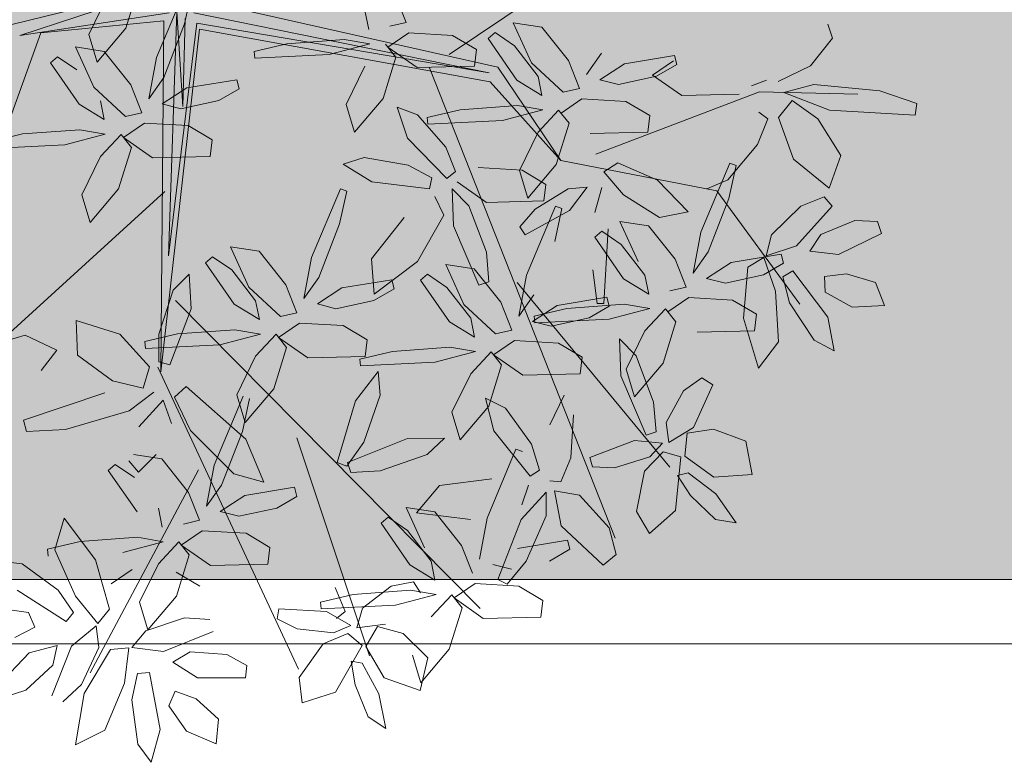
# Model space of a CAD drawing. Header units: millimetres. Extents: x -1567 to 968, y -503 to 481.
# Tile 61 of 145: x -492.3 to -490.77, y -143.87 to -142.72. Entities that reach past the tile are written whole.
import ezdxf

# ---------------------------------------------------------------- set-up
doc = ezdxf.new("R2010")
doc.units = ezdxf.units.MM
doc.layers.get('0').update_dxf_attribs({"lineweight": 0})
doc.layers.add('ARBOLES', color=2, linetype='Continuous')
doc.layers.add('cota', color=253, linetype='Continuous', lineweight=0)
doc.layers.add('Hatch Jardin', color=64, linetype='Continuous', lineweight=0, true_color=0x729900)

# ---------------------------------------------------------------- blocks, each defined once
blk = doc.blocks.new('ARR2')
at = {"layer": 'ARBOLES', "color": 88, "lineweight": 5, "true_color": 0x0d3805}
for p, q in [((2741.5502, 1214.183), (2742.0863, 1214.5442)), ((2742.3988, 1214.2512), (2742.4094, 1214.2196)), ((2742.4094, 1214.2196), (2742.3603, 1214.1579)), ((2741.8915, 1214.1861), (2741.8579, 1214.1387)), ((2741.9433, 1214.1627), (2742.0552, 1214.1811)), ((2742.0552, 1214.1811), (2742.0604, 1214.1609)), ((2741.8881, 1214.1269), (2741.9433, 1214.1627)), ((2742.0531, 1214.1691), (2742.0062, 1214.137)), ((2742.0604, 1214.1609), (2742.0151, 1214.1346)), ((2742.3603, 1214.1579), (2742.2877, 1214.1225)), ((2742.0151, 1214.1346), (2741.93, 1214.1162)), ((2742.0062, 1214.137), (2742.0717, 1214.0912)), ((2741.93, 1214.1162), (2741.8881, 1214.1269)), ((2742.2281, 1214.113), (2742.2618, 1214.1258)), ((2742.3676, 1214.116), (2742.3003, 1214.0979)), ((2742.5152, 1214.1017), (2742.3676, 1214.116)), ((2741.8793, 1213.96), (2742.2455, 1214.0994)), ((2742.0717, 1214.0912), (2742.2004, 1214.0943)), ((2742.2455, 1214.0994), (2742.4659, 1214.0946)), ((2742.3003, 1214.0979), (2742.4025, 1214.0584)), ((2742.5982, 1214.0733), (2742.5152, 1214.1017)), ((2741.848, 1214.0839), (2741.8011, 1214.0518)), ((2741.9463, 1214.0783), (2741.848, 1214.0839)), ((2741.9998, 1214.0464), (2741.9463, 1214.0783)), ((2742.319, 1214.0806), (2742.288, 1214.042)), ((2742.3766, 1214.0395), (2742.319, 1214.0806)), ((2742.5948, 1214.0471), (2742.5982, 1214.0733)), ((2741.9953, 1214.0092), (2741.9998, 1214.0464)), ((2742.2444, 1214.0542), (2742.2642, 1214.0389)), ((2742.4025, 1214.0584), (2742.5948, 1214.0471)), ((2742.2642, 1214.0389), (2742.2411, 1213.9814)), ((2742.288, 1214.042), (2742.3223, 1213.9488)), ((2742.428, 1213.957), (2742.3766, 1214.0395)), ((2741.8666, 1214.006), (2741.9953, 1214.0092)), ((2742.2411, 1213.9814), (2742.1749, 1213.9023)), ((2741.8003, 1213.9461), (2742.1503, 1213.8779)), ((2741.8967, 1213.9201), (2741.9283, 1213.9402)), ((2741.9283, 1213.9402), (2742.0173, 1213.9018)), ((2742.1146, 1213.7855), (2742.179, 1213.9399)), ((2742.179, 1213.9399), (2742.1934, 1213.9346)), ((2742.3223, 1213.9488), (2742.4021, 1213.884)), ((2742.4021, 1213.884), (2742.428, 1213.957)), ((2741.9409, 1213.8692), (2741.8967, 1213.9201)), ((2742.1934, 1213.9346), (2742.1774, 1213.861)), ((2742.0173, 1213.9018), (2742.0857, 1213.8304)), ((2742.1749, 1213.9023), (2742.1278, 1213.8821)), ((2741.7429, 1213.8367), (2741.817, 1213.8824)), ((2741.817, 1213.8824), (2741.86, 1213.8862)), ((2741.86, 1213.8862), (2741.8199, 1213.834)), ((2741.8766, 1213.8293), (2741.8925, 1213.8851)), ((2742.1503, 1213.8779), (2742.336, 1213.6237)), ((2742.0221, 1213.8184), (2741.9409, 1213.8692)), ((2742.1774, 1213.861), (2742.1308, 1213.7408)), ((2742.3906, 1213.8645), (2742.3383, 1213.8433)), ((2742.4089, 1213.8437), (2742.3906, 1213.8645)), ((2741.8199, 1213.834), (2741.7205, 1213.7795)), ((2741.8029, 1213.8382), (2741.7869, 1213.7646)), ((2741.7885, 1213.8435), (2741.8029, 1213.8382)), ((2742.0857, 1213.8304), (2742.0221, 1213.8184)), ((2742.3383, 1213.8433), (2742.2725, 1213.7791)), ((2742.3288, 1213.7546), (2742.4089, 1213.8437)), ((2741.9332, 1213.8093), (2741.9972, 1213.7995)), ((2741.9739, 1213.7192), (2741.9332, 1213.8093)), ((2742.4594, 1213.8111), (2742.3832, 1213.7802)), ((2742.5104, 1213.8088), (2742.4594, 1213.8111)), ((2742.5194, 1213.7825), (2742.5104, 1213.8088)), ((2741.8768, 1213.7739), (2741.8927, 1213.7873)), ((2741.8927, 1213.7873), (2741.9359, 1213.7577)), ((2741.9067, 1213.7925), (2741.8973, 1213.6255)), ((2741.9972, 1213.7995), (2742.0569, 1213.7245)), ((2742.0972, 1213.6935), (2742.1146, 1213.7855)), ((2742.4231, 1213.7351), (2742.5194, 1213.7825)), ((2741.9414, 1213.6808), (2741.8768, 1213.7739)), ((2742.2725, 1213.7791), (2742.261, 1213.7318)), ((2742.3832, 1213.7802), (2742.3584, 1213.7424)), ((2741.9359, 1213.7577), (2741.9892, 1213.6888)), ((2742.1308, 1213.7408), (2742.0972, 1213.6935)), ((2742.261, 1213.7318), (2742.3288, 1213.7546)), ((2742.3584, 1213.7424), (2742.4231, 1213.7351)), ((2742.0569, 1213.7245), (2742.0816, 1213.6619)), ((2742.1274, 1213.6816), (2742.1826, 1213.7175)), ((2742.1826, 1213.7175), (2742.2945, 1213.7358)), ((2742.2558, 1213.7282), (2742.2199, 1213.707)), ((2742.2997, 1213.7157), (2742.2544, 1213.6894)), ((2742.2816, 1213.653), (2742.2558, 1213.7282)), ((2742.2945, 1213.7358), (2742.2997, 1213.7157)), ((2742.2199, 1213.707), (2742.2103, 1213.5924)), ((2742.3208, 1213.6989), (2742.2982, 1213.6853)), ((2742.3986, 1213.5945), (2742.3208, 1213.6989)), ((2742.1693, 1213.671), (2742.1274, 1213.6816)), ((2742.2544, 1213.6894), (2742.1693, 1213.671)), ((2742.2982, 1213.6853), (2742.3127, 1213.6266)), ((2742.4407, 1213.6918), (2742.3913, 1213.6861)), ((2742.3913, 1213.6861), (2742.3926, 1213.6504)), ((2742.5059, 1213.6724), (2742.4407, 1213.6918)), ((2742.5257, 1213.6207), (2742.5059, 1213.6724)), ((2742.2881, 1213.5393), (2742.2816, 1213.653)), ((2742.3926, 1213.6504), (2742.4536, 1213.6169)), ((2742.4536, 1213.6169), (2742.5257, 1213.6207))]:
    blk.add_line(p, q, dxfattribs=at)
at = {"layer": 'ARBOLES', "color": 82, "lineweight": 5, "true_color": 0x49ca12}
for p, q in [((2740.3345, 1214.1933), (2740.9358, 1214.3402)), ((2740.9358, 1214.3402), (2740.5887, 1214.2261)), ((2740.8544, 1214.3345), (2740.8257, 1214.242)), ((2740.7432, 1214.2284), (2740.7852, 1214.3145)), ((2740.5887, 1214.2261), (2740.9234, 1214.2766)), ((2740.6354, 1214.2321), (2740.9114, 1214.2586)), ((2740.6354, 1214.2321), (2740.3772, 1213.5152)), ((2740.7618, 1214.1665), (2740.7432, 1214.2284)), ((2740.8257, 1214.242), (2740.7618, 1214.1665)), ((2740.7134, 1214.2002), (2740.7773, 1214.1904)), ((2740.754, 1214.1101), (2740.7134, 1214.2002)), ((2740.7773, 1214.1904), (2740.837, 1214.1154)), ((2740.6569, 1214.1648), (2740.6729, 1214.1782)), ((2740.7216, 1214.0717), (2740.6569, 1214.1648)), ((2740.6729, 1214.1782), (2740.716, 1214.1486)), ((2740.8773, 1214.0843), (2740.8947, 1214.1764)), ((2740.837, 1214.1154), (2740.8618, 1214.0528)), ((2740.9109, 1214.1317), (2740.8773, 1214.0843)), ((2740.8252, 1214.0443), (2740.754, 1214.1101)), ((2740.7777, 1214.0373), (2740.7216, 1214.0717)), ((2740.7693, 1214.0797), (2740.7777, 1214.0373)), ((2740.8618, 1214.0528), (2740.8252, 1214.0443)), ((2740.8675, 1214.0295), (2740.8205, 1213.9974)), ((2740.5209, 1213.988), (2740.5943, 1214.0052)), ((2740.5943, 1214.0052), (2740.7228, 1214.0148)), ((2740.78, 1214.0049), (2740.6894, 1213.981)), ((2740.7228, 1214.0148), (2740.78, 1214.0049)), ((2740.7693, 1213.9551), (2740.8152, 1214.0044)), ((2740.8152, 1214.0044), (2740.8386, 1213.9751)), ((2740.6894, 1213.981), (2740.5224, 1213.9728)), ((2740.8205, 1213.9974), (2740.886, 1213.9517)), ((2740.8386, 1213.9751), (2740.8098, 1213.8825)), ((2740.7273, 1213.869), (2740.7693, 1213.9551)), ((2740.8098, 1213.8825), (2740.746, 1213.807)), ((2740.746, 1213.807), (2740.7273, 1213.869)), ((2740.7145, 1213.5871), (2740.7177, 1213.5098)), ((2740.8127, 1213.5568), (2740.7145, 1213.5871)), ((2740.6007, 1213.5547), (2740.485, 1213.5199)), ((2740.6711, 1213.5211), (2740.6007, 1213.5547)), ((2740.6365, 1213.4749), (2740.6711, 1213.5211)), ((2740.7177, 1213.5098), (2740.7962, 1213.4524)), ((2740.7793, 1213.4252), (2740.5966, 1213.3638)), ((2740.5966, 1213.3638), (2740.6033, 1213.3383)), ((2740.6033, 1213.3383), (2740.6909, 1213.3429)), ((2740.6882, 1213.1446), (2740.667, 1213.0735)), ((2740.6506, 1213.0747), (2740.724, 1213.0919)), ((2740.652, 1213.0595), (2740.6506, 1213.0747)), ((2740.667, 1213.0735), (2740.7129, 1212.9693)), ((2740.5936, 1213.0419), (2740.5432, 1213.0483)), ((2740.6745, 1212.9832), (2740.5936, 1213.0419)), ((2740.5828, 1212.983), (2740.6923, 1212.9126)), ((2740.7087, 1212.9332), (2740.6745, 1212.9832)), ((2740.6081, 1212.9329), (2740.5392, 1212.9429)), ((2740.6218, 1212.8999), (2740.6081, 1212.9329)), ((2740.6923, 1212.9126), (2740.7087, 1212.9332)), ((2740.5775, 1212.8772), (2740.6218, 1212.8999)), ((2740.6723, 1212.8587), (2740.6091, 1212.8428)), ((2740.7043, 1212.8577), (2740.6605, 1212.7461)), ((2740.6623, 1212.8146), (2740.6723, 1212.8587)), ((2740.6091, 1212.8428), (2740.5356, 1212.7647)), ((2740.6018, 1212.7589), (2740.6623, 1212.8146)), ((2740.5532, 1212.7432), (2740.6018, 1212.7589))]:
    blk.add_line(p, q, dxfattribs=at)
at = {"layer": 'ARBOLES', "color": 74, "lineweight": 5, "true_color": 0x4bb521}
for p, q in [((2740.8947, 1214.1764), (2740.9592, 1214.3307)), ((2740.9735, 1214.3255), (2740.9575, 1214.2518)), ((2740.9402, 1214.2786), (2740.9538, 1214.0668)), ((2740.9575, 1214.2518), (2740.9109, 1214.1317)), ((2740.9538, 1214.0668), (2740.9593, 1214.2641)), ((2741.1134, 1214.1901), (2741.1868, 1214.2074)), ((2741.1868, 1214.2074), (2741.3153, 1214.217)), ((2741.1149, 1214.1749), (2741.1134, 1214.1901)), ((2741.2819, 1214.1832), (2741.1149, 1214.1749)), ((2740.9628, 1214.1084), (2741.0746, 1214.1267)), ((2741.0746, 1214.1267), (2741.0798, 1214.1065)), ((2740.9076, 1214.0725), (2740.9628, 1214.1084)), ((2741.0798, 1214.1065), (2741.0345, 1214.0803)), ((2740.9494, 1214.0618), (2740.9076, 1214.0725)), ((2741.0345, 1214.0803), (2740.9494, 1214.0618)), ((2740.9657, 1214.024), (2740.8675, 1214.0295)), ((2741.0192, 1213.9921), (2740.9657, 1214.024)), ((2741.0147, 1213.9548), (2741.0192, 1213.9921)), ((2740.886, 1213.9517), (2741.0147, 1213.9548)), ((2741.0609, 1213.7521), (2741.1248, 1213.7423)), ((2741.1016, 1213.662), (2741.0609, 1213.7521)), ((2741.1248, 1213.7423), (2741.1845, 1213.6673)), ((2741.0044, 1213.7167), (2741.0204, 1213.7301)), ((2741.0691, 1213.6236), (2741.0044, 1213.7167)), ((2741.0204, 1213.7301), (2741.0635, 1213.7005)), ((2741.0635, 1213.7005), (2741.1168, 1213.6316)), ((2740.9321, 1213.655), (2740.9682, 1213.6913)), ((2740.9682, 1213.6913), (2740.9723, 1213.6134)), ((2740.9002, 1213.5569), (2740.9321, 1213.655)), ((2741.1728, 1213.5962), (2741.1016, 1213.662)), ((2740.9374, 1213.632), (2741.6198, 1212.9417)), ((2741.1168, 1213.6316), (2741.1252, 1213.5892)), ((2740.9723, 1213.6134), (2740.9243, 1213.4881)), ((2741.1252, 1213.5892), (2741.0691, 1213.6236)), ((2740.9418, 1213.5571), (2741.0703, 1213.5667)), ((2741.0703, 1213.5667), (2741.1275, 1213.5568)), ((2740.8793, 1213.4831), (2740.8127, 1213.5568)), ((2740.8685, 1213.5399), (2740.9418, 1213.5571)), ((2740.8699, 1213.5247), (2740.8685, 1213.5399)), ((2740.9003, 1213.4949), (2740.9002, 1213.5569)), ((2741.1275, 1213.5568), (2741.037, 1213.5329)), ((2741.1168, 1213.507), (2741.1627, 1213.5563)), ((2741.037, 1213.5329), (2740.8699, 1213.5247)), ((2740.9243, 1213.4881), (2740.9003, 1213.4949)), ((2741.0748, 1213.4209), (2741.1168, 1213.507)), ((2740.865, 1213.4358), (2740.8793, 1213.4831)), ((2740.8976, 1213.4825), (2741.2131, 1212.8057)), ((2740.7962, 1213.4524), (2740.865, 1213.4358)), ((2740.9615, 1213.4397), (2740.9349, 1213.4152)), ((2741.095, 1213.3213), (2740.9615, 1213.4397)), ((2741.1573, 1213.4344), (2741.0935, 1213.3589)), ((2740.8332, 1213.3848), (2740.8888, 1213.4267)), ((2740.8555, 1213.3486), (2740.9097, 1213.4086)), ((2740.9097, 1213.4086), (2740.9282, 1213.3565)), ((2740.9349, 1213.4152), (2740.9708, 1213.3404)), ((2741.0243, 1213.2631), (2741.0888, 1213.4174)), ((2741.0935, 1213.3589), (2741.0748, 1213.4209)), ((2741.1031, 1213.4122), (2741.0871, 1213.3385)), ((2740.6909, 1213.3429), (2740.8332, 1213.3848)), ((2740.9708, 1213.3404), (2741.0681, 1213.2439)), ((2741.0871, 1213.3385), (2741.0405, 1213.2184)), ((2741.135, 1213.2246), (2741.095, 1213.3213)), ((2740.843, 1213.2869), (2740.9069, 1213.2771)), ((2740.8937, 1213.2867), (2740.8547, 1213.2477)), ((2740.9069, 1213.2771), (2740.9666, 1213.2021)), ((2740.9887, 1213.2525), (2740.7458, 1212.7974)), ((2740.7865, 1213.2514), (2740.8025, 1213.2649)), ((2740.8025, 1213.2649), (2740.8457, 1213.2353)), ((2740.8547, 1213.2477), (2740.833, 1213.273)), ((2741.007, 1213.171), (2741.0243, 1213.2631)), ((2740.8512, 1213.1584), (2740.7865, 1213.2514)), ((2741.0681, 1213.2439), (2741.135, 1213.2246)), ((2741.0405, 1213.2184), (2741.007, 1213.171)), ((2741.0924, 1213.1951), (2741.2042, 1213.2134)), ((2740.9666, 1213.2021), (2740.9914, 1213.1395)), ((2741.0372, 1213.1592), (2741.0924, 1213.1951)), ((2740.899, 1213.1664), (2740.9073, 1213.124)), ((2741.1642, 1213.167), (2741.0791, 1213.1485)), ((2740.7584, 1213.0511), (2740.6882, 1213.1446)), ((2741.0791, 1213.1485), (2741.0372, 1213.1592)), ((2740.9914, 1213.1395), (2740.9549, 1213.131)), ((2740.724, 1213.0919), (2740.8524, 1213.1015)), ((2740.8524, 1213.1015), (2740.9096, 1213.0916)), ((2740.9971, 1213.1162), (2740.9502, 1213.0841)), ((2741.0954, 1213.1107), (2740.9971, 1213.1162)), ((2740.9096, 1213.0916), (2740.8191, 1213.0677)), ((2740.899, 1213.0418), (2740.9448, 1213.0911)), ((2740.9448, 1213.0911), (2740.9682, 1213.0618)), ((2740.9502, 1213.0841), (2741.0156, 1213.0384)), ((2740.9682, 1213.0618), (2740.9394, 1212.9692)), ((2740.7896, 1212.9404), (2740.7584, 1213.0511)), ((2740.857, 1212.9557), (2740.899, 1213.0418)), ((2741.0156, 1213.0384), (2741.1443, 1213.0415)), ((2740.8403, 1213.0291), (2740.7934, 1212.997)), ((2740.992, 1212.9916), (2740.9385, 1213.0235)), ((2740.7129, 1212.9693), (2740.7635, 1212.9079)), ((2740.9394, 1212.9692), (2740.8756, 1212.8937)), ((2740.8756, 1212.8937), (2740.857, 1212.9557)), ((2740.7635, 1212.9079), (2740.7896, 1212.9404)), ((2740.7598, 1212.9027), (2740.7043, 1212.8577)), ((2740.7656, 1212.8544), (2740.7598, 1212.9027)), ((2740.9578, 1212.9208), (2740.8705, 1212.8919)), ((2741.014, 1212.917), (2740.9578, 1212.9208)), ((2740.8705, 1212.8919), (2740.8394, 1212.8545)), ((2740.9103, 1212.8452), (2741.0214, 1212.8902)), ((2740.7265, 1212.7712), (2740.7656, 1212.8544)), ((2740.7916, 1212.8502), (2740.7328, 1212.7514)), ((2740.8331, 1212.8536), (2740.7916, 1212.8502)), ((2740.8233, 1212.7747), (2740.8331, 1212.8536)), ((2740.8394, 1212.8545), (2740.9103, 1212.8452)), ((2740.9705, 1212.8444), (2740.9316, 1212.8213)), ((2741.0525, 1212.8388), (2740.9705, 1212.8444)), ((2740.9316, 1212.8213), (2740.9865, 1212.7864)), ((2740.8525, 1212.7964), (2740.8398, 1212.7372)), ((2740.8788, 1212.7987), (2740.8525, 1212.7964)), ((2740.9029, 1212.6708), (2740.8788, 1212.7987)), ((2740.685, 1212.733), (2740.7265, 1212.7712)), ((2740.7793, 1212.6696), (2740.8233, 1212.7747)), ((2740.9865, 1212.7864), (2741.0939, 1212.7868)), ((2740.7328, 1212.7514), (2740.7132, 1212.6361)), ((2740.9364, 1212.7563), (2740.922, 1212.7236)), ((2740.9834, 1212.7398), (2740.9364, 1212.7563)), ((2740.8398, 1212.7372), (2740.8528, 1212.6381)), ((2740.922, 1212.7236), (2740.9621, 1212.6668)), ((2741.0335, 1212.6938), (2740.9834, 1212.7398)), ((2740.7132, 1212.6361), (2740.7793, 1212.6696)), ((2740.8828, 1212.5972), (2740.9029, 1212.6708)), ((2740.9621, 1212.6668), (2741.0286, 1212.6386)), ((2740.8528, 1212.6381), (2740.8828, 1212.5972))]:
    blk.add_line(p, q, dxfattribs=at)
at = {"layer": 'ARBOLES', "color": 86, "lineweight": 5, "true_color": 0x1a760a}
for p, q in [((2741.4295, 1214.3176), (2741.4543, 1214.255)), ((2741.3618, 1214.2818), (2741.3702, 1214.2395)), ((2741.4543, 1214.255), (2741.4177, 1214.2465)), ((2741.6939, 1214.2545), (2741.7579, 1214.2447)), ((2741.7346, 1214.1645), (2741.6939, 1214.2545)), ((2741.4599, 1214.2317), (2741.413, 1214.1996)), ((2741.5582, 1214.2261), (2741.4599, 1214.2317)), ((2741.6117, 1214.1942), (2741.5582, 1214.2261)), ((2741.6375, 1214.2191), (2741.6534, 1214.2325)), ((2741.6534, 1214.2325), (2741.6966, 1214.2029)), ((2741.7579, 1214.2447), (2741.8176, 1214.1698)), ((2741.3725, 1214.2071), (2741.2819, 1214.1832)), ((2741.3153, 1214.217), (2741.3725, 1214.2071)), ((2741.4077, 1214.2066), (2741.4311, 1214.1773)), ((2741.7021, 1214.126), (2741.6375, 1214.2191)), ((2741.6966, 1214.2029), (2741.7499, 1214.134)), ((2741.413, 1214.1996), (2741.4785, 1214.1539)), ((2741.6072, 1214.157), (2741.6117, 1214.1942)), ((2741.3198, 1214.0712), (2741.3618, 1214.1573)), ((2741.4311, 1214.1773), (2741.4023, 1214.0847)), ((2741.4785, 1214.1539), (2741.6072, 1214.157)), ((2741.8058, 1214.0986), (2741.7346, 1214.1645)), ((2741.8176, 1214.1698), (2741.8423, 1214.1071)), ((2741.5062, 1214.1534), (2741.9224, 1213.0996)), ((2741.6594, 1214.1552), (2741.8003, 1213.9461)), ((2741.6422, 1214.1223), (2741.8003, 1213.9461)), ((2741.7583, 1214.0916), (2741.7021, 1214.126)), ((2741.7499, 1214.134), (2741.7583, 1214.0916)), ((2741.8423, 1214.1071), (2741.8058, 1214.0986)), ((2741.3385, 1214.0092), (2741.3198, 1214.0712)), ((2741.4023, 1214.0847), (2741.3385, 1214.0092)), ((2741.5749, 1214.0596), (2741.7034, 1214.0691)), ((2741.7034, 1214.0691), (2741.7606, 1214.0592)), ((2741.4336, 1214.0656), (2741.4573, 1213.9959)), ((2741.4793, 1214.0484), (2741.4336, 1214.0656)), ((2741.5429, 1213.9756), (2741.4793, 1214.0484)), ((2741.5015, 1214.0423), (2741.5749, 1214.0596)), ((2741.7606, 1214.0592), (2741.67, 1214.0353)), ((2741.7499, 1214.0095), (2741.7958, 1214.0588)), ((2741.7958, 1214.0588), (2741.8191, 1214.0294)), ((2741.503, 1214.0271), (2741.5015, 1214.0423)), ((2741.67, 1214.0353), (2741.503, 1214.0271)), ((2741.8191, 1214.0294), (2741.7904, 1213.9369)), ((2741.7079, 1213.9233), (2741.7499, 1214.0095)), ((2741.4573, 1213.9959), (2741.5452, 1213.9058)), ((2741.5648, 1213.9214), (2741.5429, 1213.9756)), ((2741.3603, 1213.9527), (2741.3126, 1213.9375)), ((2741.3126, 1213.9375), (2741.3773, 1213.8979)), ((2741.4588, 1213.9356), (2741.3603, 1213.9527)), ((2741.7904, 1213.9369), (2741.7265, 1213.8614)), ((2741.5118, 1213.9069), (2741.4588, 1213.9356)), ((2741.5452, 1213.9058), (2741.5648, 1213.9214)), ((2741.7138, 1213.9242), (2741.6155, 1213.9298)), ((2741.7265, 1213.8614), (2741.7079, 1213.9233)), ((2741.7673, 1213.8923), (2741.7138, 1213.9242)), ((2741.3773, 1213.8979), (2741.5065, 1213.8825)), ((2741.5065, 1213.8825), (2741.5118, 1213.9069)), ((2741.5686, 1213.8977), (2741.634, 1213.8519)), ((2741.7628, 1213.8551), (2741.7673, 1213.8923)), ((2741.2422, 1213.7283), (2741.3067, 1213.8826)), ((2741.321, 1213.8774), (2741.305, 1213.8037)), ((2741.3067, 1213.8826), (2741.321, 1213.8774)), ((2741.557, 1213.8823), (2741.56, 1213.7993)), ((2741.5947, 1213.8441), (2741.557, 1213.8823)), ((2741.5181, 1213.8651), (2741.5386, 1213.8235)), ((2741.634, 1213.8519), (2741.7628, 1213.8551)), ((2741.6338, 1213.7401), (2741.5947, 1213.8441)), ((2741.7089, 1213.7968), (2741.7429, 1213.8367)), ((2741.7241, 1213.6891), (2741.7885, 1213.8435)), ((2741.305, 1213.8037), (2741.2584, 1213.6836)), ((2741.3763, 1213.7255), (2741.4497, 1213.818)), ((2741.5386, 1213.8235), (2741.4794, 1213.7197)), ((2741.56, 1213.7993), (2741.6169, 1213.6665)), ((2741.7205, 1213.7795), (2741.7089, 1213.7968)), ((2741.6393, 1213.674), (2741.6338, 1213.7401)), ((2741.2248, 1213.6363), (2741.2422, 1213.7283)), ((2741.3824, 1213.6459), (2741.3763, 1213.7255)), ((2741.4794, 1213.7197), (2741.3824, 1213.6459)), ((2741.5427, 1213.713), (2741.6067, 1213.7031)), ((2741.5834, 1213.6229), (2741.5427, 1213.713)), ((2741.6067, 1213.7031), (2741.6664, 1213.6282)), ((2741.882, 1213.6257), (2741.8726, 1213.7005)), ((2741.2584, 1213.6836), (2741.2248, 1213.6363)), ((2741.3103, 1213.6603), (2741.4221, 1213.6786)), ((2741.4221, 1213.6786), (2741.4273, 1213.6584)), ((2741.4862, 1213.6775), (2741.5022, 1213.6909)), ((2741.5509, 1213.5844), (2741.4862, 1213.6775)), ((2741.5022, 1213.6909), (2741.5454, 1213.6613)), ((2741.6169, 1213.6665), (2741.6393, 1213.674)), ((2741.7026, 1213.6723), (2742.0451, 1213.2589)), ((2741.7067, 1213.5971), (2741.7241, 1213.6891)), ((2741.9976, 1213.6464), (2741.9414, 1213.6808)), ((2741.9892, 1213.6888), (2741.9976, 1213.6464)), ((2741.1845, 1213.6673), (2741.2093, 1213.6047)), ((2741.2551, 1213.6244), (2741.3103, 1213.6603)), ((2741.4273, 1213.6584), (2741.382, 1213.6322)), ((2741.5454, 1213.6613), (2741.5987, 1213.5924)), ((2742.0816, 1213.6619), (2742.0451, 1213.6534)), ((2741.382, 1213.6322), (2741.2969, 1213.6137)), ((2741.6664, 1213.6282), (2741.6911, 1213.5655)), ((2741.7402, 1213.6445), (2741.7067, 1213.5971)), ((2741.7921, 1213.6211), (2741.904, 1213.6395)), ((2741.904, 1213.6395), (2741.9092, 1213.6193)), ((2742.0873, 1213.6387), (2742.0404, 1213.6066)), ((2742.1856, 1213.6331), (2742.0873, 1213.6387)), ((2742.2391, 1213.6012), (2742.1856, 1213.6331)), ((2741.2969, 1213.6137), (2741.2551, 1213.6244)), ((2741.6546, 1213.5571), (2741.5834, 1213.6229)), ((2741.7369, 1213.5853), (2741.7921, 1213.6211)), ((2741.7408, 1213.5971), (2741.8142, 1213.6143)), ((2741.8142, 1213.6143), (2741.9427, 1213.6239)), ((2741.9092, 1213.6193), (2741.8639, 1213.593)), ((2741.8973, 1213.6255), (2741.882, 1213.6257)), ((2741.9999, 1213.614), (2741.9093, 1213.5901)), ((2741.9427, 1213.6239), (2741.9999, 1213.614)), ((2741.9892, 1213.5642), (2742.0351, 1213.6136)), ((2742.0351, 1213.6136), (2742.0584, 1213.5842)), ((2742.3127, 1213.6266), (2742.3679, 1213.5432)), ((2741.2093, 1213.6047), (2741.1728, 1213.5962)), ((2741.607, 1213.55), (2741.5509, 1213.5844)), ((2741.5987, 1213.5924), (2741.607, 1213.55)), ((2741.7788, 1213.5746), (2741.7369, 1213.5853)), ((2741.7423, 1213.5819), (2741.7408, 1213.5971)), ((2741.9093, 1213.5901), (2741.7423, 1213.5819)), ((2741.8639, 1213.593), (2741.7788, 1213.5746)), ((2742.0584, 1213.5842), (2742.0297, 1213.4917)), ((2742.2103, 1213.5924), (2742.2433, 1213.4802)), ((2742.2346, 1213.5639), (2742.2391, 1213.6012)), ((2742.4128, 1213.5195), (2742.3986, 1213.5945)), ((2741.215, 1213.5814), (2741.168, 1213.5493)), ((2741.3132, 1213.5759), (2741.215, 1213.5814)), ((2741.3667, 1213.544), (2741.3132, 1213.5759)), ((2741.6911, 1213.5655), (2741.6546, 1213.5571)), ((2741.9472, 1213.4781), (2741.9892, 1213.5642)), ((2742.1058, 1213.5608), (2742.2346, 1213.5639)), ((2741.1627, 1213.5563), (2741.1861, 1213.527)), ((2741.168, 1213.5493), (2741.2335, 1213.5036)), ((2741.3622, 1213.5067), (2741.3667, 1213.544)), ((2741.6968, 1213.5423), (2741.6499, 1213.5102)), ((2741.7951, 1213.5367), (2741.6968, 1213.5423)), ((2741.9318, 1213.5462), (2741.9348, 1213.4632)), ((2741.9696, 1213.508), (2741.9318, 1213.5462)), ((2742.2433, 1213.4802), (2742.2881, 1213.5393)), ((2742.3679, 1213.5432), (2742.4128, 1213.5195)), ((2741.1861, 1213.527), (2741.1573, 1213.4344)), ((2741.3503, 1213.5007), (2741.4237, 1213.518)), ((2741.4237, 1213.518), (2741.5522, 1213.5276)), ((2741.6094, 1213.5176), (2741.5188, 1213.4937)), ((2741.5522, 1213.5276), (2741.6094, 1213.5176)), ((2741.5987, 1213.4679), (2741.6446, 1213.5172)), ((2741.6446, 1213.5172), (2741.6679, 1213.4879)), ((2741.8486, 1213.5048), (2741.7951, 1213.5367)), ((2741.2335, 1213.5036), (2741.3622, 1213.5067)), ((2741.3517, 1213.4855), (2741.3503, 1213.5007)), ((2741.6499, 1213.5102), (2741.7153, 1213.4644)), ((2741.844, 1213.4676), (2741.8486, 1213.5048)), ((2742.0086, 1213.404), (2741.9696, 1213.508)), ((2741.3916, 1213.4732), (2741.3406, 1213.4076)), ((2741.5188, 1213.4937), (2741.3517, 1213.4855)), ((2741.396, 1213.4197), (2741.3916, 1213.4732)), ((2741.6679, 1213.4879), (2741.6391, 1213.3953)), ((2741.9658, 1213.4162), (2741.9472, 1213.4781)), ((2742.0297, 1213.4917), (2741.9658, 1213.4162)), ((2741.5567, 1213.3817), (2741.5987, 1213.4679)), ((2741.7153, 1213.4644), (2741.844, 1213.4676)), ((2741.9348, 1213.4632), (2741.9917, 1213.3304)), ((2742.1166, 1213.4588), (2742.0752, 1213.4296)), ((2742.1413, 1213.4433), (2742.1166, 1213.4588)), ((2742.0752, 1213.4296), (2742.0366, 1213.3588)), ((2742.0982, 1213.3471), (2742.1413, 1213.4433)), ((2741.3406, 1213.4076), (2741.2992, 1213.2692)), ((2741.3593, 1213.3148), (2741.396, 1213.4197)), ((2741.632, 1213.4135), (2741.6504, 1213.3399)), ((2741.6767, 1213.3909), (2741.632, 1213.4135)), ((2741.8081, 1213.4202), (2741.7762, 1213.3538)), ((2741.6391, 1213.3953), (2741.5753, 1213.3198)), ((2741.735, 1213.3098), (2741.6767, 1213.3909)), ((2742.0141, 1213.3379), (2742.0086, 1213.404)), ((2741.5753, 1213.3198), (2741.5567, 1213.3817)), ((2741.823, 1213.2793), (2741.8287, 1213.3759)), ((2742.0366, 1213.3588), (2742.0428, 1213.3136)), ((2742.0428, 1213.3136), (2742.0982, 1213.3471)), ((2742.1426, 1213.3436), (2742.0835, 1213.3346)), ((2742.2155, 1213.3166), (2742.1426, 1213.3436)), ((2741.2088, 1213.3241), (2741.3717, 1212.8358)), ((2741.4573, 1213.3225), (2741.3229, 1213.2693)), ((2741.5403, 1213.3232), (2741.4573, 1213.3225)), ((2741.501, 1213.2866), (2741.5403, 1213.3232)), ((2741.6504, 1213.3399), (2741.7318, 1213.2384)), ((2741.9658, 1213.3187), (2741.8656, 1213.2806)), ((2742.0284, 1213.3123), (2741.9658, 1213.3187)), ((2741.9917, 1213.3304), (2742.0141, 1213.3379)), ((2742.0835, 1213.3346), (2742.0784, 1213.2833)), ((2741.3211, 1213.2606), (2741.3593, 1213.3148)), ((2741.6357, 1213.1444), (2741.7001, 1213.2988)), ((2741.7001, 1213.2988), (2741.7145, 1213.2935)), ((2741.7527, 1213.2522), (2741.735, 1213.3098)), ((2741.9997, 1213.2816), (2742.0284, 1213.3123)), ((2742.2292, 1213.2425), (2742.2155, 1213.3166)), ((2741.396, 1213.2504), (2741.501, 1213.2866)), ((2741.8006, 1213.2254), (2741.823, 1213.2793)), ((2741.8656, 1213.2806), (2741.8714, 1213.2591)), ((2741.9212, 1213.2569), (2741.9997, 1213.2816)), ((2742.0296, 1213.2933), (2741.9882, 1213.2496)), ((2742.0698, 1213.282), (2742.0296, 1213.2933)), ((2742.0575, 1213.1617), (2742.0698, 1213.282)), ((2742.0784, 1213.2833), (2742.1438, 1213.2359)), ((2741.2992, 1213.2692), (2741.3211, 1213.2606)), ((2741.3229, 1213.2693), (2741.3298, 1213.2467)), ((2741.8714, 1213.2591), (2741.9212, 1213.2569)), ((2741.3298, 1213.2467), (2741.396, 1213.2504)), ((2741.5289, 1213.2177), (2741.6461, 1213.2322)), ((2741.7318, 1213.2384), (2741.7527, 1213.2522)), ((2741.9882, 1213.2496), (2741.9701, 1213.1593)), ((2742.0617, 1213.2399), (2742.0856, 1213.246)), ((2742.0909, 1213.1949), (2742.0617, 1213.2399)), ((2742.0856, 1213.246), (2742.148, 1213.1986)), ((2742.1438, 1213.2359), (2742.2292, 1213.2425)), ((2741.2042, 1213.2134), (2741.2095, 1213.1932)), ((2741.4775, 1213.1566), (2741.5289, 1213.2177)), ((2741.7279, 1213.2179), (2741.7133, 1213.1739)), ((2741.7757, 1213.2279), (2741.8006, 1213.2254)), ((2741.2095, 1213.1932), (2741.1642, 1213.167)), ((2741.7677, 1213.2029), (2741.7117, 1213.1416)), ((2741.7678, 1213.1492), (2741.7677, 1213.2029)), ((2741.7868, 1213.2057), (2741.8014, 1213.1273)), ((2741.8427, 1213.1958), (2741.7868, 1213.2057)), ((2741.9089, 1213.1229), (2741.8427, 1213.1958)), ((2742.1469, 1213.141), (2742.0909, 1213.1949)), ((2742.148, 1213.1986), (2742.1936, 1213.1338)), ((2741.4543, 1213.1682), (2741.5183, 1213.1584)), ((2741.495, 1213.0781), (2741.4543, 1213.1682)), ((2741.3979, 1213.1328), (2741.4138, 1213.1462)), ((2741.4138, 1213.1462), (2741.457, 1213.1166)), ((2741.5984, 1213.1413), (2741.4775, 1213.1566)), ((2741.5183, 1213.1584), (2741.578, 1213.0834)), ((2741.6183, 1213.0524), (2741.6357, 1213.1444)), ((2741.7228, 1213.0476), (2741.7678, 1213.1492)), ((2741.9701, 1213.1593), (2741.9995, 1213.1096)), ((2741.9995, 1213.1096), (2742.0575, 1213.1617)), ((2741.4625, 1213.0397), (2741.3979, 1213.1328)), ((2741.7117, 1213.1416), (2741.6592, 1213.007)), ((2741.8014, 1213.1273), (2741.8954, 1213.0393)), ((2741.9247, 1213.0627), (2741.9089, 1213.1229)), ((2742.1936, 1213.1338), (2742.1469, 1213.141)), ((2741.1488, 1213.0788), (2741.0954, 1213.1107)), ((2741.457, 1213.1166), (2741.5103, 1213.0477)), ((2741.1443, 1213.0415), (2741.1488, 1213.0788)), ((2741.578, 1213.0834), (2741.6027, 1213.0208)), ((2741.7037, 1213.0764), (2741.8156, 1213.0947)), ((2741.8156, 1213.0947), (2741.8208, 1213.0745)), ((2741.8208, 1213.0745), (2741.7755, 1213.0483)), ((2741.8954, 1213.0393), (2741.9247, 1213.0627)), ((2741.5187, 1213.0053), (2741.4625, 1213.0397)), ((2741.5103, 1213.0477), (2741.5187, 1213.0053)), ((2741.6904, 1213.0298), (2741.6486, 1213.0405)), ((2741.6804, 1212.9966), (2741.7228, 1213.0476)), ((2741.3172, 1212.935), (2741.2954, 1212.9893)), ((2741.4206, 1212.9917), (2741.3566, 1212.9426)), ((2741.4703, 1213.0015), (2741.4206, 1212.9917)), ((2741.4866, 1212.9773), (2741.4703, 1213.0015)), ((2741.6084, 1212.9976), (2741.5615, 1212.9655)), ((2741.7067, 1212.992), (2741.6084, 1212.9976)), ((2741.6592, 1213.007), (2741.6804, 1212.9966)), ((2741.7602, 1212.9601), (2741.7067, 1212.992)), ((2741.2619, 1212.956), (2741.3353, 1212.9732)), ((2741.3353, 1212.9732), (2741.4638, 1212.9828)), ((2741.521, 1212.9729), (2741.4304, 1212.949)), ((2741.4638, 1212.9828), (2741.521, 1212.9729)), ((2741.5103, 1212.9231), (2741.5562, 1212.9724)), ((2741.5562, 1212.9724), (2741.5795, 1212.9431)), ((2741.5615, 1212.9655), (2741.627, 1212.9197)), ((2741.2634, 1212.9408), (2741.2619, 1212.956)), ((2741.4304, 1212.949), (2741.2634, 1212.9408)), ((2741.7557, 1212.9228), (2741.7602, 1212.9601)), ((2741.1686, 1212.9408), (2741.1651, 1212.9188)), ((2741.2755, 1212.9348), (2741.1686, 1212.9408)), ((2741.3302, 1212.9035), (2741.2755, 1212.9348)), ((2741.2977, 1212.9194), (2741.3172, 1212.935)), ((2741.3566, 1212.9426), (2741.3439, 1212.8989)), ((2741.5795, 1212.9431), (2741.5508, 1212.8505)), ((2741.627, 1212.9197), (2741.7557, 1212.9228)), ((2741.1651, 1212.9188), (2741.2097, 1212.8965)), ((2741.2914, 1212.8872), (2741.3302, 1212.9035)), ((2741.3439, 1212.8989), (2741.4081, 1212.9069)), ((2741.3896, 1212.9015), (2741.3641, 1212.8567)), ((2741.4472, 1212.8857), (2741.3896, 1212.9015)), ((2741.2097, 1212.8965), (2741.2914, 1212.8872)), ((2741.3235, 1212.8857), (2741.2679, 1212.8626)), ((2741.3556, 1212.859), (2741.3235, 1212.8857)), ((2741.5028, 1212.8314), (2741.4472, 1212.8857)), ((2741.2679, 1212.8626), (2741.2147, 1212.7875)), ((2741.2955, 1212.7542), (2741.3556, 1212.859)), ((2741.3641, 1212.8567), (2741.4045, 1212.7868)), ((2741.0974, 1212.8143), (2741.0525, 1212.8388)), ((2741.4869, 1212.7751), (2741.4683, 1212.837)), ((2741.5508, 1212.8505), (2741.4869, 1212.7751)), ((2741.0939, 1212.7868), (2741.0974, 1212.8143)), ((2741.3311, 1212.8239), (2741.3554, 1212.8197)), ((2741.3395, 1212.7709), (2741.3311, 1212.8239)), ((2741.3554, 1212.8197), (2741.3931, 1212.751)), ((2741.4852, 1212.7581), (2741.5028, 1212.8314)), ((2741.2147, 1212.7875), (2741.2213, 1212.7302)), ((2741.3688, 1212.6988), (2741.3395, 1212.7709)), ((2741.4045, 1212.7868), (2741.4852, 1212.7581)), ((2741.2213, 1212.7302), (2741.2955, 1212.7542)), ((2741.3931, 1212.751), (2741.4085, 1212.6733)), ((2741.0286, 1212.6386), (2741.0335, 1212.6938)), ((2741.4085, 1212.6733), (2741.3688, 1212.6988))]:
    blk.add_line(p, q, dxfattribs=at)
at = {"layer": 'ARBOLES', "color": 88, "lineweight": 5, "true_color": 0x193c0b}
for p, q in [((2741.0145, 1214.2999), (2741.6594, 1214.1552)), ((2740.9216, 1213.7321), (2740.9402, 1214.2786)), ((2740.9784, 1214.277), (2741.6403, 1214.1425)), ((2740.9114, 1214.2586), (2740.9047, 1213.4719)), ((2740.9849, 1214.2535), (2740.9216, 1213.7321)), ((2741.6403, 1214.1425), (2740.9849, 1214.2535)), ((2740.9047, 1213.4719), (2740.9909, 1214.2402)), ((2740.9909, 1214.2402), (2741.6422, 1214.1223)), ((2740.9133, 1213.8764), (2740.0653, 1213.1056))]:
    blk.add_line(p, q, dxfattribs=at)

msp = doc.modelspace()

# ---------------------------------------------------------------- hatches: boundary and pattern name
at = {"layer": 'Hatch Jardin', "lineweight": 0, "true_color": 0x136734, "transparency": 33554597}
h = msp.add_hatch(dxfattribs=at)
h.set_pattern_fill('AR-SAND', color=116, scale=0.0034, angle=304.2117, style=0)
h.set_pattern_definition([(341.711704, (-36.81584, -181.67498), (0.1345488, 0.09805785), [0, -0.1312672, 0, -0.146812, 0, -0.140335]), (311.711704, (-36.81584, -181.67498), (0.287482, 0.01064072), [0, -0.0708152, 0, -0.1183132, 0, -0.045339]), (271.711704, (-36.87556, -181.58713), (0.15161477, -0.22212728), [0, -0.04318, 0, -0.155448, 0, -0.202946]), (261.711704, (-36.87556, -181.58713), (0.20864654, -0.17207145), [0, -0.02159, 0, -0.1019048, 0, -0.116586])])
h.paths.add_polyline_path([(-485.8063, -143.591), (-498.284, -143.591), (-498.284, -141.4011), (-485.8063, -141.4011)])

# ---------------------------------------------------------------- linework, layer by layer
at = {"color": 252, "true_color": 0x939598}
for points in [[(-485.8063, -143.591), (-498.284, -143.591)], [(-485.8063, -143.691), (-498.284, -143.691)]]:
    msp.add_lwpolyline(points, dxfattribs=at)

# ---------------------------------------------------------------- block references
at = {"layer": 'cota', "xscale": 0.6917913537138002, "yscale": 0.6917913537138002, "zscale": 0.6917913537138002}
msp.add_blockref('ARR2', (-2388.214, -982.7389), dxfattribs=at)

doc.saveas('drawing.dxf')
